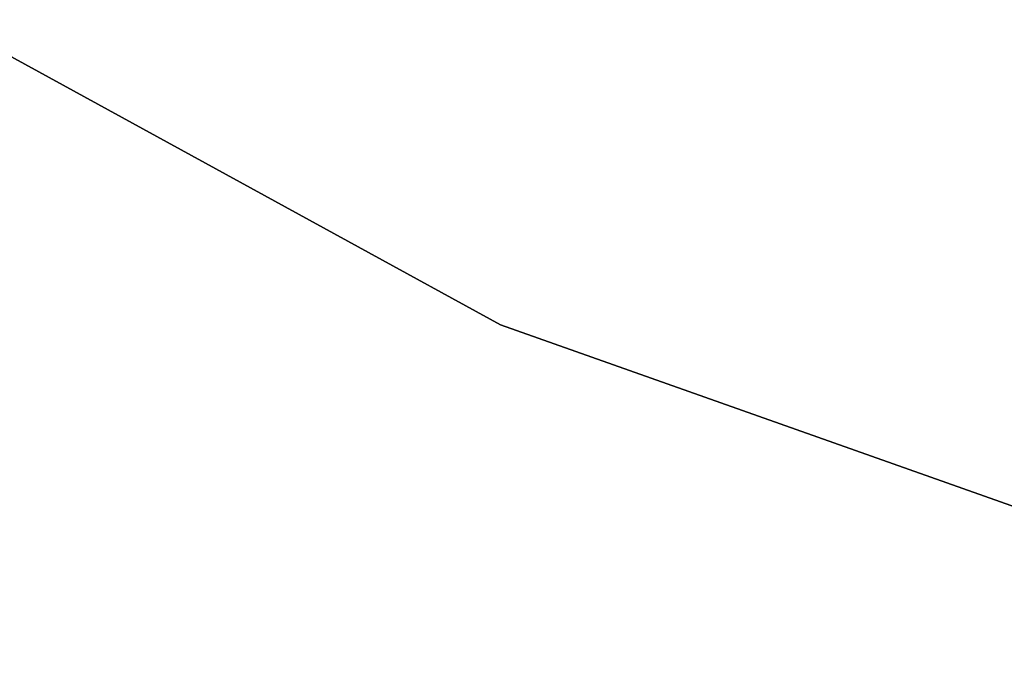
# Model space of a CAD drawing. Header units: millimetres. Extents: x -45 to 45, y -155 to 0.
# Tile 66 of 256: x -19.16 to -18.065, y -151.566 to -150.844. Entities that reach past the tile are written whole.
import ezdxf

# ---------------------------------------------------------------- set-up
doc = ezdxf.new("R2010")
doc.units = ezdxf.units.MM
doc.header["$LTSCALE"] = 25.4
doc.layers.get('0').update_dxf_attribs({"true_color": 0xff5454})

# ---------------------------------------------------------------- blocks, each defined once
blk = doc.blocks.new('MEKONG-4418.STL#1')
at = {"color": 250, "true_color": 0x262626}
mesh = blk.add_polyface(dxfattribs=at)
corners = [(-18.6251, -151.1838, -141.5), (-24.976, -147.7036, -146.3), (-18.6251, -151.1838, -146.3), (-24.976, -147.7036, -141.5)]
mesh.append_faces([[corners[k] for k in face] for face in [(0, 1, 2), (1, 0, 3)]], dxfattribs={"vtx0": -1, "color": 250})
mesh = blk.add_polyface(dxfattribs=at)
corners = [(-18.6855, -148.3996, -60.5), (-9.7026, -151.5428, -70.5), (-18.6855, -148.3996, -70.5), (-9.7026, -151.5428, -60.5)]
mesh.append_faces([[corners[k] for k in face] for face in [(0, 1, 2), (1, 0, 3)]], dxfattribs={"vtx0": -1, "color": 250})
mesh = blk.add_polyface(dxfattribs=at)
corners = [(-18.6855, -148.3996, -120.5), (-9.7026, -151.5428, -141.5), (-18.6855, -148.3996, -141.5), (-9.7026, -151.5428, -120.5)]
mesh.append_faces([[corners[k] for k in face] for face in [(0, 1, 2), (1, 0, 3)]], dxfattribs={"vtx0": -1, "color": 250})
mesh = blk.add_polyface(dxfattribs=at)
corners = [(-18.6855, -148.3996, -100.5), (-9.7026, -151.5428, -110.5), (-18.6855, -148.3996, -110.5), (-9.7026, -151.5428, -100.5)]
mesh.append_faces([[corners[k] for k in face] for face in [(0, 1, 2), (1, 0, 3)]], dxfattribs={"vtx0": -1, "color": 250})
mesh = blk.add_polyface(dxfattribs=at)
corners = [(-18.6855, -148.3996, -80.5), (-9.7026, -151.5428, -90.5), (-18.6855, -148.3996, -90.5), (-9.7026, -151.5428, -80.5)]
mesh.append_faces([[corners[k] for k in face] for face in [(0, 1, 2), (1, 0, 3)]], dxfattribs={"vtx0": -1, "color": 250})
mesh = blk.add_polyface(dxfattribs=at)
corners = [(-18.6855, -148.3996, -46.5), (-9.7026, -151.5428, -50.5), (-18.6855, -148.3996, -50.5), (-9.7026, -151.5428, 48.5), (-18.6855, -148.3996, 48.5)]
mesh.append_faces([[corners[k] for k in face] for face in [(0, 1, 2), (3, 0, 4)]], dxfattribs={"vtx0": -1, "color": 250})
mesh.append_faces([[corners[k] for k in face] for face in [(1, 0, 3)]], dxfattribs={"vtx0": -1, "vtx1": -1, "color": 250})
mesh = blk.add_polyface(dxfattribs=at)
corners = [(-11.7981, -153.6002, -141.5), (-18.6251, -151.1838, -146.3), (-11.7981, -153.6002, -146.3), (-18.6251, -151.1838, -141.5)]
mesh.append_faces([[corners[k] for k in face] for face in [(0, 1, 2), (1, 0, 3)]], dxfattribs={"vtx0": -1, "color": 250})

msp = doc.modelspace()

# ---------------------------------------------------------------- block references
at = {"color": 0}
msp.add_blockref('MEKONG-4418.STL#1', (0, 0), dxfattribs=at)

doc.saveas('drawing.dxf')
